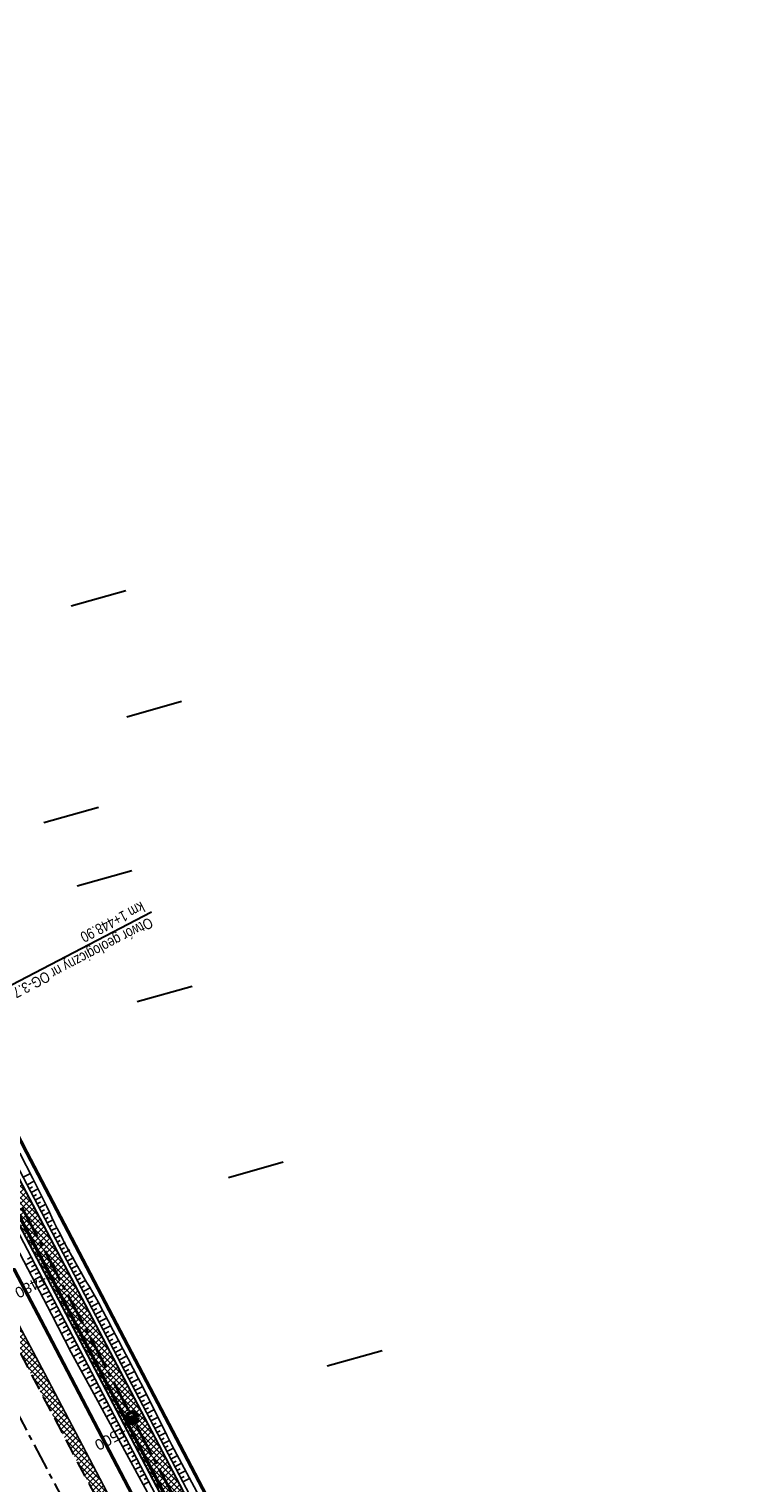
# Model space of a CAD drawing. Header units: metres. Extents: x 7529682 to 7533751, y 5721195 to 5727842.
# Tile 173 of 210: x 7530406 to 7530489, y 5726465 to 5726634. Entities that reach past the tile are written whole.
import ezdxf

# ---------------------------------------------------------------- set-up
doc = ezdxf.new("R2010")
doc.units = ezdxf.units.M
for name, pattern in [('817-dzialki-09-05-04$0$HIDDEN', [0.375, 0.25, -0.125]), ('ACAD_ISO05W100', [33, 24, -3, 0, -3, 0, -3]), ('CENTER', [50.8, 31.75, -6.35, 6.35, -6.35]), ('CENTER2', [28.575, 19.05, -3.175, 3.175, -3.175]), ('HIDDEN', [9.525, 6.35, -3.175])]:
    doc.linetypes.add(name, pattern=pattern)
for name, color, linetype in [('C-DROGI-SYTUACJA', 7, 'Continuous'), ('C-DROGI-SYTUACJA-ETYKIETY', 7, 'Continuous'), ('D-hatch-pobocza', 131, 'Continuous'), ('D-pobocza', 60, 'Continuous'), ('D-rowy', 160, 'Continuous'), ('D-skarpa', 2, 'Continuous'), ('D-skarpa-kreskowanie', 2, 'Continuous')]:
    doc.layers.add(name, color=color, linetype=linetype)
for name, color, linetype, lineweight, true_color in [('D-ewidencja-numery', 7, 'Continuous', 50, 0x40ff00), ('D-hatch-ciag-pieszo-rowerowy', 7, 'Continuous', 13, 0xff9f80), ('D-LR-etap-III', 7, '817-dzialki-09-05-04$0$HIDDEN', 50, 0x00008f), ('D-podzialy-dzialek-Kobior', 7, 'Continuous', 30, 0xff0040)]:
    doc.layers.add(name, color=color, linetype=linetype, lineweight=lineweight, true_color=true_color)
for name, color, linetype, lineweight in [('D-krawędzie', 3, 'Continuous', 30), ('D-obrzeża', 2, 'Continuous', 30), ('D-otw-geotechniczne-opis', 7, 'Continuous', 30), ('D-oś', 10, 'CENTER', 30), ('D-pas-drogowy', 7, 'ACAD_ISO05W100', 50)]:
    doc.layers.add(name, color=color, linetype=linetype, lineweight=lineweight)
doc.layers.add('poprzeczki', color=7, linetype='Continuous', true_color=0x0000c7)
doc.styles.add('2mm08', font='arial.ttf', dxfattribs={"width": 0.8})
doc.styles.get("Standard").update_dxf_attribs({"font": 'arial.ttf'})
pattern_1 = [(45, (0, 0), (-0.33675960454, 0.33675960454), []), (135, (0, 0), (-0.33675960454, -0.33675960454), [])]

# ---------------------------------------------------------------- blocks, each defined once
blk = doc.blocks.new('kilometraz')
at = {"linetype": 'ByBlock', "lineweight": -2}
blk.add_hatch(color=0, dxfattribs=at).paths.add_polyline_path([(0, -0.28125, 0.41421356), (0.28125, 0, 0.41421356), (0, 0.28125)])
at = {"color": 0, "linetype": 'ByBlock', "lineweight": -2}
blk.add_line((0, 0.28125), (0, -0.28125), dxfattribs=at)
blk.add_circle((0, 0), 0.28125, dxfattribs=at)
blk = doc.blocks.new('AeccTickLine')
at = {"color": 0, "linetype": 'ByBlock', "lineweight": -2}
blk.add_line((0, 1), (0, -1), dxfattribs=at)

msp = doc.modelspace()

# ---------------------------------------------------------------- hatches: boundary and pattern name
at = {"layer": 'D-hatch-ciag-pieszo-rowerowy'}
h = msp.add_hatch(dxfattribs=at)
h.set_pattern_fill('ANSI37', color=256, scale=0.15, style=0)
h.set_pattern_definition(pattern_1)
h.paths.add_polyline_path([(7530404.057, 5726502.584), (7530380.911, 5726546.861), (7530371.746, 5726564.106), (7530368.841, 5726564.244), (7530378.7, 5726545.696), (7530401.842, 5726501.425), (7530423.333, 5726460.444), (7530443.712, 5726421.565), (7530466.681, 5726377.574), (7530482.337, 5726347.963), (7530485.291, 5726347.724), (7530468.894, 5726378.737), (7530445.927, 5726422.724), (7530425.547, 5726461.605)])
at = {"layer": 'D-hatch-pobocza'}
h = msp.add_hatch(dxfattribs=at)
h.set_pattern_fill('ANSI37', color=256, scale=0.15, style=0)
h.set_pattern_definition(pattern_1)
h.paths.add_polyline_path([(7530484.05, 5726334.34), (7530471.92, 5726357.11), (7530458.95, 5726381.07), (7530447.57, 5726403.23), (7530435.55, 5726425.46), (7530424.34, 5726446.96), (7530408.22, 5726477.68), (7530396.72, 5726499.26), (7530381.74, 5726527.87), (7530371.44, 5726547.5), (7530359.58, 5726569.81), (7530349.42, 5726588.72), (7530332.29, 5726621.37), (7530323.72, 5726638.05), (7530306.54, 5726670.82), (7530298.56, 5726686.33), (7530287.26, 5726707.54), (7530284.291, 5726713.261), (7530282.67, 5726712.404), (7530284.501, 5726708.94), (7530291.376, 5726695.94), (7530296.046, 5726687.107), (7530304.464, 5726671.187), (7530316.604, 5726648.181), (7530333.058, 5726617.014), (7530350.004, 5726585.006), (7530367.258, 5726552.316), (7530385.763, 5726517.235), (7530404.054, 5726482.546), (7530421.087, 5726450.182), (7530442.442, 5726409.661), (7530463.421, 5726369.85), (7530489.269, 5726320.828), (7530506.412, 5726288.291), (7530524.315, 5726254.784), (7530540.549, 5726224.891), (7530548.273, 5726210.669), (7530551.697, 5726207.035), (7530543.21, 5726222.9), (7530538.34, 5726232.11), (7530533.7, 5726240.35), (7530511.95, 5726280.97), (7530499.24, 5726305.31)])

# ---------------------------------------------------------------- linework, layer by layer
at = {"layer": 'C-DROGI-SYTUACJA', "color": 10, "linetype": 'CENTER2', "lineweight": 35, "ltscale": 0.2}
msp.add_lwpolyline([(7530272.969, 5726756.475), (7530281.424, 5726740.504, -0.065084), (7530284.142, 5726733.217), (7530284.891, 5726729.972, 0.0644627), (7530289.362, 5726717.937), (7530322.484, 5726654.998), (7530339.922, 5726621.886), (7530356.842, 5726589.483), (7530379.806, 5726546.279), (7530402.949, 5726502.005), (7530424.44, 5726461.025)], format="xyb", dxfattribs=at)
at = {"layer": 'D-ewidencja-numery', "color": 12, "ltscale": 15, "true_color": 0xc70000}
msp.add_lwpolyline([(7530277.51, 5726760.213), (7530286.037, 5726744.107), (7530288.097, 5726735.884), (7530290.394, 5726725.047), (7530296.177, 5726713.583), (7530302.726, 5726701.182), (7530325.685, 5726657.466), (7530343.244, 5726623.649), (7530360.23, 5726591.747), (7530383.209, 5726548.059), (7530406.018, 5726503.606), (7530427.465, 5726462.62)], dxfattribs=at)
at = {"layer": 'D-krawędzie', "linetype": 'HIDDEN', "ltscale": 0.3}
msp.add_lwpolyline([(7530276.009, 5726725.598), (7530279.7, 5726718.02), (7530284.501, 5726708.94), (7530291.376, 5726695.94), (7530296.046, 5726687.107), (7530304.464, 5726671.187), (7530316.604, 5726648.181), (7530333.058, 5726617.014), (7530350.004, 5726585.006), (7530367.258, 5726552.316), (7530385.763, 5726517.235), (7530404.054, 5726482.546), (7530421.087, 5726450.182), (7530442.442, 5726409.661), (7530463.421, 5726369.85), (7530489.269, 5726320.828), (7530506.412, 5726288.291), (7530524.315, 5726254.784), (7530540.549, 5726224.891), (7530548.24, 5726210.73)], dxfattribs=at)
at = {"layer": 'D-LR-etap-III', "ltscale": 10, "flags": 128}
msp.add_lwpolyline([(7531750.474, 5723895.103, 0.4, 0.4, 0), (7531750.505, 5723895.13, 0.4, 0.4, 0), (7531682.71, 5724022.92, 0.4, 0.4, 0), (7531619.177, 5724147.204, 0.4, 0.4, 0), (7531592.309, 5724198.489, 0.4, 0.4, 0), (7531553.264, 5724272.919, 0.4, 0.4, 0), (7531504.02, 5724366.79, 0.4, 0.4, 0), (7531482.09, 5724407.62, 0.4, 0.4, 0), (7531412.35, 5724541.183, 0.4, 0.4, 0), (7531388.464, 5724586.93, 0.4, 0.4, 0), (7531345.12, 5724669.94, 0.4, 0.4, 0), (7531127.66, 5725081.67, 0.4, 0.4, 0), (7531059.253, 5725211.041, 0.4, 0.4, 0), (7531008.007, 5725307.954, 0.4, 0.4, 0), (7530964.182, 5725390.836, 0.4, 0.4, 0), (7530914.557, 5725484.684, 0.4, 0.4, 0), (7530865.243, 5725577.494, 0.4, 0.4, 0), (7530840.085, 5725624.059, 0.4, 0.4, 0), (7530802.56, 5725694.925, 0.4, 0.4, 0), (7530755.54, 5725787.51, 0.4, 0.4, 0), (7530708.718, 5725876.303, 0.4, 0.4, 0), (7530695.12, 5725902.09, 0.4, 0.4, 0), (7530642.914, 5726001.078, 0.4, 0.4, 0), (7530634.935, 5726016.147, 0.4, 0.4, 0), (7530610.82, 5726061.93, 0.4, 0.4, 0), (7530610.82, 5726061.93, 0.4, 0.4, 0), (7530607.21, 5726063.51, 0.4, 0.4, 0), (7530597.42, 5726080.68, 0.4, 0.4, 0), (7530591.16, 5726088.44, 0.4, 0.4, 0), (7530581.28, 5726107.21, 0.4, 0.4, 0), (7530571.29, 5726130.56, 0.4, 0.4, 0), (7530549.555, 5726171.527, 0.4, 0.4, 0), (7530531.014, 5726206.474, 0.4, 0.4, 0), (7530516.461, 5726236.017, 0.4, 0.4, 0), (7530500.799, 5726266.141, 0.4, 0.4, 0), (7530491.35, 5726283.94, 0.4, 0.4, 0), (7530482.4, 5726303.41, 0.4, 0.4, 0), (7530482.4, 5726303.41, 0.4, 0.4, 0), (7530450.41, 5726357.28, 0.4, 0.4, 0), (7530397.759, 5726458.5, 0.4, 0.4, 0), (7530334.708, 5726583.665, 0.4, 0.4, 0), (7530303.939, 5726645.168, 0.4, 0.4, 0), (7530300.51, 5726651.778, 0.4, 0.4, 0), (7530289.214, 5726671.967, 0.4, 0.4, 0), (7530281.54, 5726685.57, 0.4, 0.4, 0), (7530261.371, 5726724.163, 0.4, 0.4, 0), (7530254.03, 5726738.21, 0.4, 0.4, 0), (7530197.22, 5726845.06, 0.4, 0.4, 0), (7530194.71, 5726849.15, 0.4, 0.4, 0), (7530195.92, 5726850.75, 0.4, 0.4, 0), (7530170.547, 5726892.961, 0.4, 0.4, 0), (7530143.175, 5726945.066, 0.4, 0.4, 0), (7530105.06, 5727018.32, 0.4, 0.4, 0), (7530100.06, 5727027.16, 0.4, 0.4, 0), (7530062.319, 5727099.625, 0.4, 0.4, 0), (7530015.379, 5727189.42, 0.4, 0.4, 0), (7529983.208, 5727250.207, 0.4, 0.4, 0), (7529953.284, 5727306.747, 0.4, 0.4, 0), (7529900.671, 5727406.159, 0.4, 0.4, 0), (7529890.63, 5727425.131, 0.4, 0.4, 0), (7529875.155, 5727454.426, 0.4, 0.4, 0), (7529857.56, 5727487.787, 0.4, 0.4, 0), (7529835.194, 5727530.193, 0.4, 0.4, 0), (7529811.741, 5727574.662, 0.4, 0.4, 0), (7529792.102, 5727611.923, 0.4, 0.4, 0), (7529768.066, 5727657.47, 0.4, 0.4, 0), (7529755.211, 5727682.131, 0.4, 0.4, 0), (7529753.31, 5727681.13, 0.4, 0.4, 0), (7529739.21, 5727707.77, 0.4, 0.4, 0), (7529735.395, 5727711.252, 0.4, 0.4, 0), (7529725.42, 5727730.2, 0.4, 0.4, 0), (7529723.55, 5727729.88, 0.4, 0.4, 0), (7529695.567, 5727782.932, 0.4, 0.4, 0), (7529717.68, 5727794.024, 0.4, 0.4, 0), (7529736.275, 5727758.647, 0.4, 0.4, 0), (7529736.275, 5727758.647, 0.4, 0.4, 0), (7529744.511, 5727750.406, 0.4, 0.4, 0), (7529744.511, 5727750.406, 0.4, 0.4, 0), (7529750.283, 5727738.55, 0.4, 0.4, 0), (7529777.109, 5727687.569, 0.4, 0.4, 0), (7529796.515, 5727651.33, 0.4, 0.4, 0), (7529814.938, 5727616.793, 0.4, 0.4, 0), (7529839.007, 5727572.304, 0.4, 0.4, 0), (7529860.618, 5727532.509, 0.4, 0.4, 0), (7529882.349, 5727491.504, 0.4, 0.4, 0), (7529904.865, 5727449.096, 0.4, 0.4, 0), (7529920.747, 5727418.885, 0.4, 0.4, 0), (7529946.677, 5727368.547, 0.4, 0.4, 0), (7529972.025, 5727320.573, 0.4, 0.4, 0), (7529987.74, 5727290.153, 0.4, 0.4, 0), (7529996.497, 5727273.662, 0.4, 0.4, 0), (7530017.541, 5727234.203, 0.4, 0.4, 0), (7530033.054, 5727204.864, 0.4, 0.4, 0), (7530051.623, 5727170.223, 0.4, 0.4, 0), (7530069.277, 5727137.016, 0.4, 0.4, 0), (7530089.385, 5727097.534, 0.4, 0.4, 0), (7530109.713, 5727060.747, 0.4, 0.4, 0), (7530136.77, 5727011.64, 0.4, 0.4, 0), (7530162.447, 5726962.744, 0.4, 0.4, 0), (7530187.674, 5726916.992, 0.4, 0.4, 0), (7530207.821, 5726879.335, 0.4, 0.4, 0), (7530230.626, 5726834.519, 0.4, 0.4, 0), (7530262.288, 5726776.618, 0.4, 0.4, 0), (7530277.51, 5726760.213, 0.4, 0.4, 0), (7530286.037, 5726744.107, 0.4, 0.4, 0), (7530288.097, 5726735.884, 0.4, 0.4, 0), (7530290.394, 5726725.047, 0.4, 0.4, 0), (7530296.177, 5726713.583, 0.4, 0.4, 0), (7530302.726, 5726701.182, 0.4, 0.4, 0), (7530325.685, 5726657.466, 0.4, 0.4, 0), (7530343.244, 5726623.649, 0.4, 0.4, 0), (7530360.23, 5726591.747, 0.4, 0.4, 0), (7530383.209, 5726548.059, 0.4, 0.4, 0), (7530406.018, 5726503.606, 0.4, 0.4, 0), (7530427.465, 5726462.62, 0.4, 0.4, 0), (7530447.928, 5726424.388, 0.4, 0.4, 0), (7530471.127, 5726379.921, 0.4, 0.4, 0), (7530490.501, 5726343.033, 0.4, 0.4, 0), (7530509.499, 5726306.733, 0.4, 0.4, 0), (7530529.89, 5726267.244, 0.4, 0.4, 0), (7530543.852, 5726238.99, 0.4, 0.4, 0), (7530554.809, 5726218.944, 0.4, 0.4, 0), (7530559.027, 5726212.223, 0.4, 0.4, 0), (7530563.061, 5726206.41, 0.4, 0.4, 0), (7530566.934, 5726200.464, 0.4, 0.4, 0), (7530569.771, 5726194.902, 0.4, 0.4, 0), (7530571.473, 5726191.282, 0.4, 0.4, 0), (7530572.839, 5726188.025, 0.4, 0.4, 0), (7530575.295, 5726182.035, 0.4, 0.4, 0), (7530579.737, 5726173.306, 0.4, 0.4, 0), (7530583.3, 5726167.41, 0.4, 0.4, 0), (7530593.4, 5726163.33, 0.4, 0.4, 0), (7530598.618, 5726155.264, 0.4, 0.4, 0), (7530608.258, 5726140.497, 0.4, 0.4, 0), (7530603.27, 5726136.83, 0.4, 0.4, 0), (7530606.53, 5726131.84, 0.4, 0.4, 0), (7530604.239, 5726124.217, 0.4, 0.4, 0), (7530605.847, 5726121.63, 0.4, 0.4, 0), (7530608.972, 5726116.164, 0.4, 0.4, 0), (7530618.114, 5726097.791, 0.4, 0.4, 0), (7530651.213, 5726034.96, 0.4, 0.4, 0), (7530670.244, 5725998.611, 0.4, 0.4, 0), (7530698.075, 5725945.953, 0.4, 0.4, 0), (7530716.506, 5725911.305, 0.4, 0.4, 0), (7530735.223, 5725875.667, 0.4, 0.4, 0), (7530752.504, 5725842.155, 0.4, 0.4, 0), (7530778.311, 5725793.501, 0.4, 0.4, 0), (7530797.5, 5725756.382, 0.4, 0.4, 0), (7530812.519, 5725728.289, 0.4, 0.4, 0), (7530820.039, 5725713.16, 0.4, 0.4, 0), (7530822.422, 5725710.194, 0.4, 0.4, 0), (7530833.155, 5725688.801, 0.4, 0.4, 0), (7530849.629, 5725656.159, 0.4, 0.4, 0), (7530867.983, 5725621.964, 0.4, 0.4, 0), (7530872.63, 5725612.888, 0.4, 0.4, 0), (7530880.354, 5725597.595, 0.4, 0.4, 0), (7530883.839, 5725593.389, 0.4, 0.4, 0), (7530891.782, 5725587.763, 0.4, 0.4, 0), (7530895.039, 5725584.281, 0.4, 0.4, 0), (7530897.034, 5725580.941, 0.4, 0.4, 0), (7530900.952, 5725579.946, 0.4, 0.4, 0), (7530904.81, 5725571.977, 0.4, 0.4, 0), (7530903.682, 5725568.566, 0.4, 0.4, 0), (7530908.901, 5725558.845, 0.4, 0.4, 0), (7530910.252, 5725545.672, 0.4, 0.4, 0), (7530912.873, 5725538.646, 0.4, 0.4, 0), (7530945.278, 5725478.464, 0.4, 0.4, 0), (7530959.692, 5725450.246, 0.4, 0.4, 0), (7531002.827, 5725368.192, 0.4, 0.4, 0), (7531044.704, 5725290.314, 0.4, 0.4, 0), (7531064.099, 5725253.213, 0.4, 0.4, 0), (7531083.01, 5725216.678, 0.4, 0.4, 0), (7531113.013, 5725158.466, 0.4, 0.4, 0), (7531137.364, 5725113.071, 0.4, 0.4, 0), (7531150.831, 5725086.712, 0.4, 0.4, 0), (7531159.746, 5725076.641, 0.4, 0.4, 0), (7531166.31, 5725074.58, 0.4, 0.4, 0), (7531172.29, 5725062.58, 0.4, 0.4, 0), (7531170.59, 5725055.606, 0.4, 0.4, 0), (7531173.733, 5725044.081, 0.4, 0.4, 0), (7531215.342, 5724964.86, 0.4, 0.4, 0), (7531238.054, 5724921.685, 0.4, 0.4, 0), (7531262.39, 5724875.283, 0.4, 0.4, 0), (7531295.587, 5724811.266, 0.4, 0.4, 0), (7531348.488, 5724712.363, 0.4, 0.4, 0), (7531363.741, 5724682.684, 0.4, 0.4, 0), (7531366.987, 5724675.865, 0.4, 0.4, 0), (7531382.541, 5724646.111, 0.4, 0.4, 0), (7531401.299, 5724610.875, 0.4, 0.4, 0), (7531428.965, 5724558.862, 0.4, 0.4, 0), (7531449.111, 5724520.398, 0.4, 0.4, 0), (7531477.293, 5724465.831, 0.4, 0.4, 0), (7531500.996, 5724421.113, 0.4, 0.4, 0), (7531512.122, 5724400.549, 0.4, 0.4, 0), (7531513.782, 5724396.757, 0.4, 0.4, 0), (7531526.32, 5724379.39, 0.4, 0.4, 0), (7531566.784, 5724302.736, 0.4, 0.4, 0), (7531612.277, 5724225.61, 0.4, 0.4, 0), (7531620.493, 5724210.548, 0.4, 0.4, 0), (7531631.578, 5724196.258, 0.4, 0.4, 0), (7531653.484, 5724152.434, 0.4, 0.4, 0), (7531661.151, 5724128.494, 0.4, 0.4, 0), (7531673.881, 5724101.186, 0.4, 0.4, 0), (7531684.691, 5724081.184, 0.4, 0.4, 0), (7531699.212, 5724051.17, 0.4, 0.4, 0), (7531704.034, 5724040.584, 0.4, 0.4, 0), (7531704.034, 5724040.584, 0.4, 0.4, 0), (7531703.913, 5724037.17, 0.4, 0.4, 0), (7531736.42, 5723969.232, 0.4, 0.4, 0), (7531738.285, 5723967.699, 0.4, 0.4, 0), (7531742.181, 5723962.346, 0.4, 0.4, 0), (7531744.286, 5723958.616, 0.4, 0.4, 0), (7531755.393, 5723944.193, 0.4, 0.4, 0), (7531758.69, 5723936.76, 0.4, 0.4, 0), (7531780.08, 5723929.25, 0.4, 0.4, 0), (7531792.612, 5723906.338, 0.4, 0.4, 0), (7531792.612, 5723906.338, 0.4, 0.4, 0), (7531756.962, 5723883.055, 0.4, 0.4, 0), (7531750.46, 5723895.13, 0.4, 0.4, 0), (7531750.46, 5723895.13, 0, 0, 0)], format="xyseb", dxfattribs=at)
at = {"layer": 'D-obrzeża'}
for points in [[(7530323.59, 5726655.581), (7530341.029, 5726622.467), (7530357.948, 5726590.066), (7530380.911, 5726546.861), (7530404.057, 5726502.584), (7530425.547, 5726461.605)], [(7530321.378, 5726654.416), (7530338.815, 5726621.306), (7530355.736, 5726588.901), (7530378.7, 5726545.696), (7530401.842, 5726501.425), (7530423.333, 5726460.444)]]:
    msp.add_lwpolyline(points, dxfattribs=at)
at = {"layer": 'D-otw-geotechniczne-opis', "linetype": 'Continuous'}
msp.add_line((7530394.072, 5726517.432), (7530420.659, 5726531.329), dxfattribs=at)
at = {"layer": 'D-oś', "ltscale": 0.1}
msp.add_lwpolyline([(7530594.845, 5726110.895), (7530540.21, 5726214.45), (7530503.32, 5726286.651), (7530486.173, 5726319.196), (7530460.325, 5726368.218), (7530439.346, 5726408.03), (7530417.989, 5726448.552), (7530400.958, 5726480.914), (7530382.667, 5726515.602), (7530364.162, 5726550.682), (7530346.91, 5726583.371), (7530329.964, 5726615.378), (7530313.508, 5726646.548), (7530301.37, 5726669.551), (7530292.952, 5726685.471), (7530288.281, 5726694.304), (7530281.407, 5726707.304), (7530276.579, 5726716.435)], dxfattribs=at)
at = {"layer": 'D-pas-drogowy', "ltscale": 0.2, "flags": 128}
msp.add_lwpolyline([(7531633.019, 5724182.834, 0.4, 0.4, 0), (7531617.559, 5724211.608, 0.4, 0.4, 0), (7531566.784, 5724302.736, 0.4, 0.4, 0), (7531538.419, 5724356.47, 0.4, 0.4, 0), (7531526.32, 5724379.39, 0.4, 0.4, 0), (7531516.102, 5724393.607, 0.4, 0.4, 0.0014851), (7531513.78, 5724396.838, 0.4, 0.4, 0), (7531501.87, 5724413.41, 0.4, 0.4, 0), (7531474.926, 5724464.508, 0.4, 0.4, 0), (7531446.2, 5724518.992, 0.4, 0.4, 0), (7531424.962, 5724559.262, 0.4, 0.4, 0), (7531398.444, 5724609.566, 0.4, 0.4, 0), (7531379.647, 5724645.216, 0.4, 0.4, 0), (7531365.23, 5724672.56, 0.4, 0.4, 0), (7531341.306, 5724717.915, 0.4, 0.4, 0), (7531312.9, 5724771.789, 0.4, 0.4, 0), (7531292.591, 5724810.307, 0.4, 0.4, 0), (7531259.392, 5724873.271, 0.4, 0.4, 0), (7531233.74, 5724921.923, 0.4, 0.4, 0), (7531203.073, 5724980.092, 0.4, 0.4, 0), (7531173.471, 5725036.225, 0.4, 0.4, 0), (7531168.27, 5725046.09, 0.4, 0.4, 0), (7531172.29, 5725062.58, 0.4, 0.4, 0), (7531166.31, 5725074.58, 0.4, 0.4, 0), (7531150.32, 5725079.6, 0.4, 0.4, 0), (7531141.5, 5725096.43, 0.4, 0.4, 0), (7531109.312, 5725157.814, 0.4, 0.4, 0), (7531086.641, 5725201.048, 0.4, 0.4, 0), (7531059.198, 5725253.384, 0.4, 0.4, 0), (7531028.207, 5725312.489, 0.4, 0.4, 0), (7530999.105, 5725367.99, 0.4, 0.4, 0), (7530956.248, 5725449.725, 0.4, 0.4, 0), (7530924.398, 5725510.464, 0.4, 0.4, 0), (7530897.51, 5725561.74, 0.4, 0.4, 0), (7530894.46, 5725566.14, 0.4, 0.4, 0), (7530892.16, 5725570.49, 0.4, 0.4, 0), (7530869.363, 5725613.307, 0.4, 0.4, 0), (7530861.694, 5725627.705, 0.4, 0.4, 0), (7530852.74, 5725644.52, 0.4, 0.4, 0), (7530831.51, 5725684.2, 0.4, 0.4, 0), (7530811.13, 5725722.52, 0.4, 0.4, 0), (7530792.348, 5725757.941, 0.4, 0.4, 0), (7530768.03, 5725803.8, 0.4, 0.4, 0), (7530748.769, 5725840.179, 0.4, 0.4, 0), (7530727.7, 5725879.97, 0.4, 0.4, 0), (7530712.098, 5725909.545, 0.4, 0.4, 0), (7530693.644, 5725944.645, 0.4, 0.4, 0), (7530665.702, 5725997.539, 0.4, 0.4, 0), (7530641.76, 5726042.88, 0.4, 0.4, 0), (7530616.5, 5726091.48, 0.4, 0.4, 0), (7530604.628, 5726114.32, 0.4, 0.4, -0.0077628), (7530602.5, 5726118.43, 0.4, 0.4, 0), (7530603.992, 5726123.395, 0.4, 0.4, 0), (7530606.53, 5726131.84, 0.4, 0.4, 0), (7530603.27, 5726136.83, 0.4, 0.4, 0), (7530593.776, 5726151.369, 0.4, 0.4, 0), (7530590.203, 5726156.84, 0.4, 0.4, 0), (7530583.3, 5726167.41, 0.4, 0.4, 0), (7530580.578, 5726170.428, 0.4, 0.4, 0), (7530575.85, 5726175.67, 0.4, 0.4, 0), (7530569.01, 5726186.66, 0.4, 0.4, 0), (7530562.555, 5726199.189, 0.4, 0.4, 0), (7530555.67, 5726211.39, 0.4, 0.4, 0), (7530548.29, 5726224.23, 0.4, 0.4, 0), (7530540.58, 5726237.71, 0.4, 0.4, 0), (7530532.68, 5726252.65, 0.4, 0.4, 0), (7530524.06, 5726269.35, 0.4, 0.4, 0), (7530502.82, 5726309.91, 0.4, 0.4, 0), (7530488.83, 5726336.63, 0.4, 0.4, 0), (7530466.03, 5726380.16, 0.4, 0.4, 0), (7530438.47, 5726432.77, 0.4, 0.4, 0), (7530424.53, 5726459.09, 0.4, 0.4, 0), (7530401.63, 5726502.97, 0.4, 0.4, 0), (7530383.38, 5726538.06, 0.4, 0.4, 0), (7530353.97, 5726593.52, 0.4, 0.4, 0), (7530338.47, 5726622.74, 0.4, 0.4, 0), (7530322.01, 5726653.88, 0.4, 0.4, 0), (7530297.54, 5726700.33, 0.4, 0.4, 0), (7530287.38, 5726719.6, 0.4, 0.4, 0), (7530285.95, 5726722.316, 0.4, 0.4, 0), (7530280.26, 5726733.12, 0.4, 0.4, 0), (7530266.73, 5726758.74, 0.4, 0.4, 0), (7530260.42, 5726770.47, 0.4, 0.4, 0), (7530253.25, 5726783.82, 0.4, 0.4, 0), (7530244.95, 5726799.33, 0.4, 0.4, 0), (7530239.39, 5726808.49, 0.4, 0.4, 0), (7530238.29, 5726807.9, 0.4, 0.4, 0), (7530218.11, 5726850.67, 0.4, 0.4, 0), (7530175.907, 5726928.168, 0.4, 0.4, 0), (7530096.68, 5727076.15, 0.4, 0.4, 0), (7530094.68, 5727079.89, 0.4, 0.4, 0), (7530064.597, 5727135.523, 0.4, 0.4, 0), (7530046.731, 5727168.892, 0.4, 0.4, 0), (7530025.803, 5727208.461, 0.4, 0.4, 0), (7530012.847, 5727232.979, 0.4, 0.4, 0), (7529994.15, 5727268.45, 0.4, 0.4, 0), (7529981.671, 5727291.93, 0.4, 0.4, 0), (7529949.89, 5727351.73, 0.4, 0.4, 0), (7529924.75, 5727399.03, 0.4, 0.4, 0), (7529915.516, 5727417.1, 0.4, 0.4, 0), (7529885.83, 5727475.19, 0.4, 0.4, 0), (7529862.56, 5727519.97, 0.4, 0.4, 0), (7529852.985, 5727538.191, 0.4, 0.4, 0), (7529836.513, 5727569.511, 0.4, 0.4, 0), (7529815.369, 5727609.141, 0.4, 0.4, 0), (7529792.795, 5727651.247, 0.4, 0.4, 0), (7529774.199, 5727685.858, 0.4, 0.4, 0), (7529746.966, 5727736.059, 0.4, 0.4, 0), (7529733.92, 5727757.62, 0.4, 0.4, 0), (7529708.607, 5727806.389, 0.4, 0.4, 0), (7529688.492, 5727796.345, 0.4, 0.4, 0), (7529723.55, 5727729.88, 0.4, 0.4, 0), (7529725.42, 5727730.2, 0.4, 0.4, 0), (7529735.38, 5727711.28, 0.4, 0.4, 0), (7529739.21, 5727707.77, 0.4, 0.4, 0), (7529753.31, 5727681.13, 0.4, 0.4, 0), (7529755.178, 5727682.114, 0.4, 0.4, 0), (7529792.102, 5727611.923, 0.4, 0.4, 0), (7529811.741, 5727574.662, 0.4, 0.4, 0), (7529835.194, 5727530.193, 0.4, 0.4, 0), (7529857.56, 5727487.787, 0.4, 0.4, 0), (7529875.155, 5727454.426, 0.4, 0.4, 0), (7529890.63, 5727425.131, 0.4, 0.4, 0), (7529900.671, 5727406.159, 0.4, 0.4, 0), (7529953.284, 5727306.747, 0.4, 0.4, 0), (7529983.208, 5727250.207, 0.4, 0.4, 0), (7530015.379, 5727189.42, 0.4, 0.4, 0), (7530062.319, 5727099.625, 0.4, 0.4, 0), (7530100.06, 5727027.16, 0.4, 0.4, 0), (7530105.06, 5727018.32, 0.4, 0.4, 0), (7530143.175, 5726945.066, 0.4, 0.4, 0), (7530170.547, 5726892.961, 0.4, 0.4, 0), (7530195.92, 5726850.75, 0.4, 0.4, 0), (7530194.71, 5726849.15, 0.4, 0.4, 0), (7530197.22, 5726845.06, 0.4, 0.4, 0), (7530254.03, 5726738.21, 0.4, 0.4, 0), (7530261.371, 5726724.163, 0.4, 0.4, 0), (7530281.54, 5726685.57, 0.4, 0.4, 0), (7530289.214, 5726671.967, 0.4, 0.4, 0), (7530300.51, 5726651.778, 0.4, 0.4, 0), (7530303.939, 5726645.168, 0.4, 0.4, 0), (7530334.708, 5726583.665, 0.4, 0.4, 0), (7530397.759, 5726458.5, 0.4, 0.4, 0), (7530450.41, 5726357.28, 0.4, 0.4, 0), (7530482.4, 5726303.41, 0.4, 0.4, 0), (7530483.688, 5726301.003, 0.4, 0.4, 0), (7530491.35, 5726283.94, 0.4, 0.4, 0), (7530512.67, 5726243.78, 0.4, 0.4, 0), (7530529.43, 5726209.46, 0.4, 0.4, 0), (7530571.29, 5726130.56, 0.4, 0.4, 0), (7530581.28, 5726107.21, 0.4, 0.4, 0), (7530591.16, 5726088.44, 0.4, 0.4, 0), (7530597.42, 5726080.68, 0.4, 0.4, 0), (7530607.21, 5726063.51, 0.4, 0.4, 0), (7530610.82, 5726061.93, 0.4, 0.4, 0), (7530634.935, 5726016.147, 0.4, 0.4, 0), (7530642.914, 5726001.078, 0.4, 0.4, 0), (7530695.12, 5725902.09, 0.4, 0.4, 0), (7530708.718, 5725876.303, 0.4, 0.4, 0), (7530755.54, 5725787.51, 0.4, 0.4, 0), (7530802.56, 5725694.925, 0.4, 0.4, 0), (7530840.085, 5725624.059, 0.4, 0.4, 0), (7530865.243, 5725577.494, 0.4, 0.4, 0), (7530914.557, 5725484.684, 0.4, 0.4, 0), (7530964.182, 5725390.836, 0.4, 0.4, 0), (7531008.007, 5725307.954, 0.4, 0.4, 0), (7531059.253, 5725211.041, 0.4, 0.4, 0), (7531127.66, 5725081.67, 0.4, 0.4, 0), (7531345.12, 5724669.94, 0.4, 0.4, 0), (7531388.464, 5724586.93, 0.4, 0.4, 0), (7531412.35, 5724541.183, 0.4, 0.4, 0), (7531482.09, 5724407.62, 0.4, 0.4, 0), (7531504.02, 5724366.79, 0.4, 0.4, 0), (7531519.374, 5724337.52, 0.4, 0.4, 0), (7531563.749, 5724252.932, 0.4, 0.4, 0), (7531602.175, 5724179.681, 0.4, 0.4, 0), (7531619.177, 5724147.204, 0.4, 0.4, 0), (7531625.038, 5724135.635, 0.4, 0.4, 0), (7531656.796, 5724073.316, 0.4, 0.4, 0), (7531675.12, 5724037.36, 0.4, 0.4, 0), (7531682.71, 5724022.92, 0.4, 0.4, 0), (7531705.565, 5723979.811, 0.4, 0.4, 0), (7531736.606, 5723921.262, 0.4, 0.4, 0), (7531750.46, 5723895.13, 0.4, 0.4, 0), (7531740.77, 5723886.56, 0.4, 0.4, 0), (7531732.86, 5723885, 0.4, 0.4, 0), (7531722.18, 5723887.77, 0.4, 0.4, 0), (7531729.87, 5723862.17, 0.4, 0.4, 0), (7531742.92, 5723861.93, 0.4, 0.4, 0), (7531763.71, 5723859.52, 0.4, 0.4, 0), (7531768.42, 5723854.12, 0.4, 0.4, 0), (7531787.42, 5723817.97, 0.4, 0.4, 0), (7531795.57, 5723809.82, 0.4, 0.4, 0), (7531816.347, 5723819.85, 0.4, 0.4, 0), (7531816.347, 5723819.85, 0.4, 0.4, 0), (7531805.06, 5723843.23, 0.4, 0.4, 0), (7531803.61, 5723886.23, 0.4, 0.4, 0), (7531803.61, 5723886.23, 0.4, 0.4, 0), (7531780.08, 5723929.25, 0.4, 0.4, 0), (7531758.69, 5723936.76, 0.4, 0.4, 0), (7531749.359, 5723946.412, 0.4, 0.4, 0), (7531742.71, 5723953.29, 0.4, 0.4, 0), (7531735.177, 5723967.878, 0.4, 0.4, 0), (7531722.37, 5723992.68, 0.4, 0.4, 0), (7531705.042, 5724030.886, 0.4, 0.4, 0), (7531699.47, 5724043.17, 0.4, 0.4, 0), (7531692.69, 5724058.11, 0.4, 0.4, 0), (7531679.672, 5724084.017, 0.4, 0.4, 0), (7531674.55, 5724094.21, 0.4, 0.4, 0), (7531666.633, 5724114.003, 0.4, 0.4, 0), (7531649, 5724153.82, 0.4, 0.4, 0), (7531641.49, 5724149.34, 0.4, 0.4, 0), (7531626.04, 5724179.34, 0.4, 0.4, 0), (7531633.03, 5724182.84, 0, 0, 0)], format="xyseb", dxfattribs=at)
at = {"layer": 'D-pobocza'}
msp.add_lwpolyline([(7530424.34, 5726446.96), (7530408.22, 5726477.68), (7530396.72, 5726499.26), (7530381.74, 5726527.87), (7530371.44, 5726547.5), (7530359.58, 5726569.81), (7530349.42, 5726588.72), (7530332.29, 5726621.37), (7530323.72, 5726638.05), (7530306.54, 5726670.82), (7530298.56, 5726686.33), (7530287.26, 5726707.54), (7530284.291, 5726713.261), (7530282.67, 5726712.404)], dxfattribs=at)
for points in [[(7530324.032, 5726655.814), (7530341.472, 5726622.699), (7530358.39, 5726590.299), (7530381.354, 5726547.095), (7530404.5, 5726502.816), (7530425.99, 5726461.837), (7530446.37, 5726422.955), (7530469.336, 5726378.97), (7530488.808, 5726342.142), (7530507.967, 5726305.936), (7530528.543, 5726266.549), (7530543.47, 5726237.456), (7530554.277, 5726217.509, 0.0204379), (7530555.929, 5726214.736), (7530563.577, 5726203.019, -0.0241664), (7530565.554, 5726199.643), (7530568.768, 5726193.493, -0.0214946), (7530570.611, 5726189.564), (7530573.478, 5726182.701, 0.0225353), (7530575.38, 5726178.667), (7530582.909, 5726164.407)], [(7530320.936, 5726654.183), (7530338.372, 5726621.074), (7530355.294, 5726588.668), (7530378.258, 5726545.463), (7530401.399, 5726501.193), (7530422.89, 5726460.212), (7530443.269, 5726421.333), (7530466.238, 5726377.342), (7530485.714, 5726340.506), (7530504.869, 5726304.308), (7530525.434, 5726264.939), (7530540.374, 5726235.824), (7530551.248, 5726215.751, 0.0204379), (7530552.942, 5726212.908), (7530560.579, 5726201.207, -0.0241664), (7530562.508, 5726197.914), (7530565.617, 5726191.967, -0.0214946), (7530567.423, 5726188.116), (7530570.292, 5726181.248, 0.0225353), (7530572.232, 5726177.133), (7530572.779, 5726176.098)]]:
    msp.add_lwpolyline(points, format="xyb", dxfattribs=at)
at = {"layer": 'D-podzialy-dzialek-Kobior'}
for points in [[(7530411.335, 5726566.892), (7530417.694, 5726568.692)], [(7530417.815, 5726554.002), (7530424.174, 5726555.802)], [(7530408.133, 5726541.695), (7530414.492, 5726543.495)], [(7530412.011, 5726534.33), (7530418.371, 5726536.13)], [(7530419.021, 5726520.876), (7530425.381, 5726522.676)], [(7530429.631, 5726500.439), (7530435.99, 5726502.239)], [(7530441.115, 5726478.508), (7530447.474, 5726480.308)]]:
    msp.add_lwpolyline(points, dxfattribs=at)
at = {"layer": 'D-rowy', "linetype": 'HIDDEN', "ltscale": 0.1, "const_width": 0.4, "flags": 128}
msp.add_lwpolyline([(7530551.499, 5726212.267), (7530543.597, 5726226.236), (7530531.122, 5726249.92), (7530513.079, 5726284.072), (7530493.258, 5726321.227), (7530474.307, 5726357.907), (7530450.222, 5726402.72), (7530429.968, 5726441.454), (7530407.859, 5726483.738), (7530388.275, 5726520.931), (7530367.428, 5726560.809), (7530342.591, 5726608.109), (7530323.482, 5726644.276), (7530301.727, 5726686.325), (7530278.863, 5726729.805), (7530276.238, 5726736.773), (7530276.238, 5726736.773)], dxfattribs=at)
at = {"layer": 'D-skarpa', "linetype": 'Continuous'}
msp.add_lwpolyline([(7530405.352, 5726503.261), (7530406.873, 5726500.318), (7530408.497, 5726497.052, 0.0316602), (7530413.861, 5726487.045, -0.0097388), (7530423.043, 5726469.277), (7530426.804, 5726462.265)], format="xyb", dxfattribs=at)
msp.add_lwpolyline([(7530404.414, 5726493.383), (7530409.036, 5726484.515), (7530411.324, 5726480.069), (7530413.717, 5726475.678), (7530420.896, 5726462.506)], dxfattribs=at)
at = {"layer": 'D-skarpa-kreskowanie', "linetype": 'Continuous'}
for p, q in [((7530405.743, 5726500.445, 107.763), (7530406.58, 5726500.884, 107.133)), ((7530406.208, 5726499.56, 107.76), (7530407.034, 5726499.993, 107.137)), ((7530406.44, 5726499.117, 107.758), (7530406.848, 5726499.331, 107.451)), ((7530406.672, 5726498.674, 107.757), (7530407.479, 5726499.098, 107.149)), ((7530406.904, 5726498.231, 107.755), (7530407.303, 5726498.441, 107.455)), ((7530407.136, 5726497.789, 107.754), (7530407.925, 5726498.202, 107.16)), ((7530407.369, 5726497.346, 107.752), (7530407.758, 5726497.55, 107.459)), ((7530407.601, 5726496.903, 107.751), (7530408.37, 5726497.306, 107.171)), ((7530407.833, 5726496.46, 107.75), (7530408.21, 5726496.658, 107.466)), ((7530408.065, 5726496.017, 107.749), (7530408.799, 5726496.402, 107.197)), ((7530408.297, 5726495.575, 107.749), (7530408.654, 5726495.761, 107.481)), ((7530408.53, 5726495.132, 107.749), (7530409.241, 5726495.505, 107.213)), ((7530408.762, 5726494.689, 107.749), (7530409.121, 5726494.877, 107.478)), ((7530408.994, 5726494.246, 107.749), (7530409.72, 5726494.627, 107.203)), ((7530409.226, 5726493.803, 107.749), (7530409.593, 5726493.995, 107.473)), ((7530409.459, 5726493.361, 107.748), (7530410.198, 5726493.748, 107.192)), ((7530409.691, 5726492.918, 107.748), (7530410.064, 5726493.113, 107.467)), ((7530409.923, 5726492.475, 107.748), (7530410.676, 5726492.87, 107.181)), ((7530406.661, 5726491.16, 107.618), (7530406.234, 5726490.935, 107.297)), ((7530410.155, 5726492.032, 107.748), (7530410.535, 5726492.231, 107.462)), ((7530410.387, 5726491.589, 107.748), (7530411.154, 5726491.992, 107.17)), ((7530410.62, 5726491.147, 107.748), (7530411.007, 5726491.35, 107.456)), ((7530410.852, 5726490.704, 107.747), (7530411.633, 5726491.114, 107.159)), ((7530406.893, 5726490.717, 107.618), (7530406.037, 5726490.268, 106.974)), ((7530407.357, 5726489.831, 107.618), (7530406.499, 5726489.381, 106.972)), ((7530407.125, 5726490.274, 107.618), (7530406.697, 5726490.049, 107.295)), ((7530407.59, 5726489.388, 107.618), (7530407.16, 5726489.163, 107.294)), ((7530411.084, 5726490.261, 107.747), (7530411.479, 5726490.468, 107.45)), ((7530411.316, 5726489.818, 107.747), (7530412.114, 5726490.236, 107.147)), ((7530411.549, 5726489.375, 107.747), (7530411.951, 5726489.587, 107.444)), ((7530411.781, 5726488.933, 107.747), (7530412.594, 5726489.359, 107.135)), ((7530407.822, 5726488.946, 107.617), (7530406.962, 5726488.494, 106.97)), ((7530408.286, 5726488.06, 107.617), (7530407.424, 5726487.608, 106.968)), ((7530408.054, 5726488.503, 107.617), (7530407.623, 5726488.277, 107.293)), ((7530408.519, 5726487.617, 107.617), (7530408.087, 5726487.391, 107.292)), ((7530412.013, 5726488.49, 107.747), (7530412.423, 5726488.705, 107.437)), ((7530412.245, 5726488.047, 107.746), (7530413.074, 5726488.482, 107.122)), ((7530412.477, 5726487.604, 107.746), (7530412.896, 5726487.824, 107.431)), ((7530412.71, 5726487.161, 107.746), (7530413.554, 5726487.604, 107.11)), ((7530408.751, 5726487.174, 107.617), (7530407.886, 5726486.721, 106.966)), ((7530409.215, 5726486.289, 107.616), (7530408.348, 5726485.834, 106.964)), ((7530408.983, 5726486.732, 107.616), (7530408.55, 5726486.504, 107.291)), ((7530409.447, 5726485.846, 107.616), (7530409.013, 5726485.618, 107.289)), ((7530412.942, 5726486.719, 107.746), (7530413.368, 5726486.942, 107.425)), ((7530413.174, 5726486.276, 107.746), (7530414.03, 5726486.724, 107.102)), ((7530413.406, 5726485.833, 107.746), (7530413.834, 5726486.057, 107.423)), ((7530413.638, 5726485.39, 107.745), (7530414.496, 5726485.84, 107.1)), ((7530409.68, 5726485.403, 107.616), (7530408.81, 5726484.947, 106.961)), ((7530410.144, 5726484.517, 107.616), (7530409.27, 5726484.059, 106.958)), ((7530409.912, 5726484.96, 107.616), (7530409.477, 5726484.732, 107.288)), ((7530410.376, 5726484.075, 107.615), (7530409.938, 5726483.845, 107.285)), ((7530413.871, 5726484.947, 107.745), (7530414.3, 5726485.172, 107.422)), ((7530414.103, 5726484.505, 107.745), (7530414.962, 5726484.955, 107.099)), ((7530414.335, 5726484.062, 107.745), (7530414.765, 5726484.287, 107.421)), ((7530414.567, 5726483.619, 107.745), (7530415.428, 5726484.07, 107.097)), ((7530410.608, 5726483.632, 107.615), (7530409.728, 5726483.17, 106.952)), ((7530411.073, 5726482.746, 107.615), (7530410.185, 5726482.281, 106.947)), ((7530410.841, 5726483.189, 107.615), (7530410.399, 5726482.957, 107.282)), ((7530414.8, 5726483.176, 107.745), (7530415.23, 5726483.402, 107.42)), ((7530415.032, 5726482.733, 107.744), (7530415.894, 5726483.185, 107.096)), ((7530415.264, 5726482.291, 107.744), (7530415.695, 5726482.517, 107.419)), ((7530411.537, 5726481.861, 107.615), (7530410.643, 5726481.392, 106.942)), ((7530411.305, 5726482.303, 107.615), (7530410.86, 5726482.07, 107.28)), ((7530412.002, 5726480.975, 107.614), (7530411.101, 5726480.503, 106.936)), ((7530411.77, 5726481.418, 107.614), (7530411.321, 5726481.183, 107.277)), ((7530415.496, 5726481.848, 107.744), (7530416.36, 5726482.301, 107.094)), ((7530415.728, 5726481.405, 107.744), (7530416.161, 5726481.632, 107.419)), ((7530415.961, 5726480.962, 107.744), (7530416.826, 5726481.416, 107.092)), ((7530416.193, 5726480.519, 107.744), (7530416.626, 5726480.746, 107.418)), ((7530412.466, 5726480.089, 107.614), (7530411.569, 5726479.619, 106.939)), ((7530412.234, 5726480.532, 107.614), (7530411.782, 5726480.295, 107.274)), ((7530412.931, 5726479.204, 107.614), (7530412.048, 5726478.741, 106.949)), ((7530412.698, 5726479.647, 107.614), (7530412.254, 5726479.413, 107.279)), ((7530416.425, 5726480.077, 107.743), (7530417.292, 5726480.531, 107.091)), ((7530416.657, 5726479.634, 107.743), (7530417.091, 5726479.861, 107.417)), ((7530416.89, 5726479.191, 107.743), (7530417.758, 5726479.646, 107.089)), ((7530417.122, 5726478.748, 107.743), (7530417.556, 5726478.976, 107.416)), ((7530413.395, 5726478.318, 107.613), (7530412.527, 5726477.863, 106.96)), ((7530413.163, 5726478.761, 107.613), (7530412.725, 5726478.531, 107.284)), ((7530413.86, 5726477.433, 107.613), (7530413.005, 5726476.985, 106.97)), ((7530413.627, 5726477.875, 107.613), (7530413.197, 5726477.65, 107.289)), ((7530417.354, 5726478.305, 107.743), (7530418.224, 5726478.761, 107.088)), ((7530417.586, 5726477.862, 107.742), (7530418.021, 5726478.091, 107.415)), ((7530417.818, 5726477.42, 107.742), (7530418.684, 5726477.873, 107.091)), ((7530414.324, 5726476.547, 107.613), (7530413.484, 5726476.107, 106.98)), ((7530414.092, 5726476.99, 107.613), (7530413.668, 5726476.768, 107.294)), ((7530414.788, 5726475.661, 107.612), (7530413.963, 5726475.228, 106.991)), ((7530414.556, 5726476.104, 107.612), (7530414.14, 5726475.886, 107.299)), ((7530418.051, 5726476.977, 107.742), (7530418.479, 5726477.202, 107.419)), ((7530418.283, 5726476.534, 107.742), (7530419.132, 5726476.98, 107.102)), ((7530418.515, 5726476.091, 107.742), (7530418.936, 5726476.312, 107.425)), ((7530418.747, 5726475.648, 107.742), (7530419.581, 5726476.086, 107.114)), ((7530415.253, 5726474.776, 107.612), (7530414.441, 5726474.35, 107.001)), ((7530415.021, 5726475.219, 107.612), (7530414.611, 5726475.004, 107.304)), ((7530415.485, 5726474.333, 107.612), (7530415.083, 5726474.122, 107.309)), ((7530418.979, 5726475.206, 107.741), (7530419.392, 5726475.422, 107.431)), ((7530419.212, 5726474.763, 107.741), (7530420.03, 5726475.192, 107.125)), ((7530419.444, 5726474.32, 107.741), (7530419.849, 5726474.533, 107.436)), ((7530419.676, 5726473.877, 107.741), (7530420.479, 5726474.298, 107.137)), ((7530415.717, 5726473.89, 107.612), (7530414.92, 5726473.472, 107.011)), ((7530416.182, 5726473.005, 107.611), (7530415.398, 5726472.594, 107.022)), ((7530415.949, 5726473.447, 107.611), (7530415.554, 5726473.24, 107.314)), ((7530416.414, 5726472.562, 107.611), (7530416.026, 5726472.358, 107.319)), ((7530419.908, 5726473.434, 107.741), (7530420.306, 5726473.643, 107.442)), ((7530420.141, 5726472.992, 107.741), (7530420.93, 5726473.406, 107.146)), ((7530420.373, 5726472.549, 107.74), (7530420.765, 5726472.755, 107.445)), ((7530420.605, 5726472.106, 107.74), (7530421.386, 5726472.515, 107.153)), ((7530416.646, 5726472.119, 107.611), (7530415.877, 5726471.716, 107.032)), ((7530417.111, 5726471.233, 107.611), (7530416.356, 5726470.837, 107.042)), ((7530416.878, 5726471.676, 107.611), (7530416.497, 5726471.476, 107.324)), ((7530417.343, 5726470.791, 107.61), (7530416.969, 5726470.594, 107.329)), ((7530420.837, 5726471.663, 107.74), (7530421.225, 5726471.867, 107.448)), ((7530421.069, 5726471.22, 107.74), (7530421.841, 5726471.625, 107.159)), ((7530421.302, 5726470.778, 107.74), (7530421.685, 5726470.979, 107.451)), ((7530421.534, 5726470.335, 107.74), (7530422.297, 5726470.735, 107.165)), ((7530417.575, 5726470.348, 107.61), (7530416.834, 5726469.959, 107.053)), ((7530418.039, 5726469.462, 107.61), (7530417.313, 5726469.081, 107.063)), ((7530417.807, 5726469.905, 107.61), (7530417.44, 5726469.713, 107.334)), ((7530418.272, 5726469.019, 107.61), (7530417.912, 5726468.831, 107.339)), ((7530421.766, 5726469.892, 107.739), (7530422.145, 5726470.091, 107.454)), ((7530421.998, 5726469.449, 107.739), (7530422.753, 5726469.845, 107.171)), ((7530422.231, 5726469.006, 107.739), (7530422.605, 5726469.203, 107.457)), ((7530422.463, 5726468.564, 107.739), (7530423.214, 5726468.958, 107.173)), ((7530418.504, 5726468.577, 107.61), (7530417.791, 5726468.203, 107.073)), ((7530418.968, 5726467.691, 107.609), (7530418.27, 5726467.325, 107.083)), ((7530418.736, 5726468.134, 107.609), (7530418.383, 5726467.949, 107.344)), ((7530419.201, 5726467.248, 107.609), (7530418.855, 5726467.067, 107.349)), ((7530422.695, 5726468.121, 107.739), (7530423.073, 5726468.319, 107.454)), ((7530422.927, 5726467.678, 107.739), (7530423.687, 5726468.077, 107.167)), ((7530423.159, 5726467.235, 107.738), (7530423.541, 5726467.436, 107.451)), ((7530423.392, 5726466.792, 107.738), (7530424.16, 5726467.195, 107.16)), ((7530419.433, 5726466.805, 107.609), (7530418.749, 5726466.447, 107.094)), ((7530419.897, 5726465.92, 107.609), (7530419.227, 5726465.568, 107.104)), ((7530419.665, 5726466.363, 107.609), (7530419.326, 5726466.185, 107.354)), ((7530420.129, 5726465.477, 107.608), (7530419.798, 5726465.303, 107.359)), ((7530423.624, 5726466.35, 107.738), (7530424.01, 5726466.552, 107.447)), ((7530423.856, 5726465.907, 107.738), (7530424.633, 5726466.314, 107.153)), ((7530424.088, 5726465.464, 107.738), (7530424.479, 5726465.669, 107.444)), ((7530420.362, 5726465.034, 107.608), (7530419.706, 5726464.69, 107.114)), ((7530424.321, 5726465.021, 107.738), (7530425.105, 5726465.433, 107.147))]:
    msp.add_line(p, q, dxfattribs=at)

# ---------------------------------------------------------------- block references
at = {"layer": 'poprzeczki', "color": 2, "linetype": 'Continuous', "lineweight": 60, "xscale": 0.25, "yscale": 0.25, "zscale": 0.25, "rotation": 297.6737286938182}
for p in [(7530409.134, 5726490.212), (7530413.778, 5726481.356)]:
    msp.add_blockref('AeccTickLine', p, dxfattribs=at)
at = {"layer": 'poprzeczki', "color": 10, "linetype": 'Continuous', "lineweight": 60, "xscale": 2.249999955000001, "yscale": 2.249999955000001, "zscale": 2.249999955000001, "rotation": 297.6737286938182}
msp.add_blockref('kilometraz', (7530418.422, 5726472.5), dxfattribs=at)

# ---------------------------------------------------------------- texts
at = {"layer": 'C-DROGI-SYTUACJA-ETYKIETY', "color": 2}
for s, p in [('1+480', (7530408.976, 5726489.706)), ('1+500', (7530418.264, 5726471.994))]:
    msp.add_text(s, height=1.25, rotation=207.67373, dxfattribs=at).set_placement(p)
at = {"layer": 'D-otw-geotechniczne-opis', "linetype": 'Continuous', "insert": (7530420.216, 5726531.098), "char_height": 1.25, "attachment_point": 4, "rotation": 207.59774, "style": '2mm08'}
msp.add_mtext('Otwór geologiczny nr OG-3.7\\Pkm 1+448.90', dxfattribs=at)

doc.saveas('drawing.dxf')
